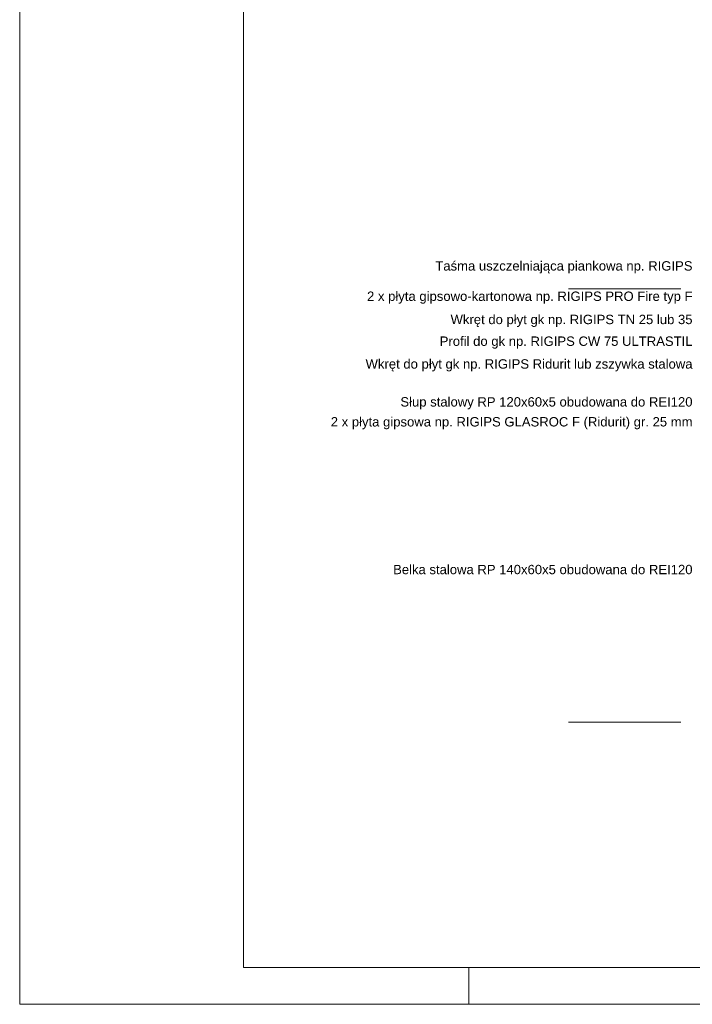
# Paper-space layout 'AD-01 DETAL MONTAŻU BRAMY' of a CAD drawing. Header units: millimetres. Extents: x 0 to 420, y 0 to 297.
# Tile 1 of 16: x 0 to 90, y 0 to 131. Entities that reach past the tile are written whole.
import ezdxf
from ezdxf.xclip import XClip

# ---------------------------------------------------------------- set-up
doc = ezdxf.new("R2010")
doc.units = ezdxf.units.MM
doc.header["$MEASUREMENT"] = 0
doc.header["$XCLIPFRAME"] = 0
doc.linetypes.add('LINIE_3', pattern=[25, 15, -10])
for name, color, linetype, lineweight in [('0_Nr_pióra__1', 7, 'Continuous', 20), ('A_Arkusz_Nr_pióra__1', 7, 'Continuous', 20), ('A_strop_Nr_pióra__1', 7, 'Continuous', 20)]:
    doc.layers.add(name, color=color, linetype=linetype, lineweight=lineweight)
doc.layers.add('A_Arkusz_Nr_pióra__237', color=7, linetype='Continuous', lineweight=5, true_color=0x343434)
doc.layers.add('A_podrys', color=7, linetype='Continuous')
doc.styles.add('STYL_AUTOMATYCZNY_1', font='arial.ttf')

# ---------------------------------------------------------------- blocks, each defined once
blk = doc.blocks.new('Rysunek_5_5', base_point=(-17681.2, -4386.87))
at = {"layer": 'A_strop_Nr_pióra__1', "color": 7, "linetype": 'LINIE_3', "lineweight": 20}
for p, q in [((73.3, 95.51), (156.51, 95.51)), ((73.3, 37.64), (156.51, 37.64))]:
    blk.add_line(p, q, dxfattribs=at)
at = {"layer": '0_Nr_pióra__1', "color": 7, "linetype": 'Continuous', "lineweight": 20, "char_height": 1.25, "attachment_point": 6, "style": 'STYL_AUTOMATYCZNY_1'}
for s, insert in [('\\A1;{\\pqr;\\fArial|b0|i0|c238|p0;\\W1.000000;Taśma uszczelniająca piankowa np. RIGIPS}', (89.87, 98.38)), ('\\A1;{\\pqr;\\fArial|b0|i0|c238|p0;\\W1.000000;Taśma uszczelniająca piankowa np. RIGIPS}', (89.87, 98.38)), ('\\A1;{\\pqr;\\fArial|b0|i0|c238|p0;\\W1.000000;2 x płyta gipsowo-kartonowa np. RIGIPS PRO Fire typ F}', (89.87, 94.33)), ('\\A1;{\\pqr;\\fArial|b0|i0|c238|p0;\\W1.000000;Wkręt do płyt gk np. RIGIPS TN 25 lub 35}', (89.87, 91.23)), ('\\A1;{\\pqr;\\fArial|b0|i0|c238|p0;\\W1.000000;Profil do gk np. RIGIPS CW 75 ULTRASTIL}', (89.87, 88.33)), ('\\A1;{\\pqr;\\fArial|b0|i0|c238|p0;\\W1.000000;Wkręt do płyt gk np. RIGIPS Ridurit lub zszywka stalowa}', (89.87, 85.29)), ('\\A1;{\\pqr;\\fArial|b0|i0|c238|p0;\\W1.000000;Słup stalowy RP 120x60x5 obudowana do REI120}', (89.87, 80.23)), ('\\A1;{\\pqr;\\fArial|b0|i0|c238|p0;\\W1.000000;2 x płyta gipsowa np. RIGIPS GLASROC F (Ridurit) gr. 25 mm}', (89.87, 77.57)), ('\\A1;{\\pqr;\\fArial|b0|i0|c238|p0;\\W1.000000;Belka stalowa RP 140x60x5 obudowana do REI120}', (89.87, 58.03))]:
    blk.add_mtext(s, dxfattribs=dict(at, insert=insert))

psp = doc.layouts.new('AD-01 DETAL MONTAŻU BRAMY')

# ---------------------------------------------------------------- linework, layer by layer
at = {"layer": 'A_Arkusz_Nr_pióra__1', "color": 7, "linetype": 'Continuous', "lineweight": 20}
for p in [(29.9, 292.1), (415.1, 4.9)]:
    psp.add_line(p, (29.9, 4.9), dxfattribs=at)
at = {"layer": 'A_Arkusz_Nr_pióra__1', "color": 7, "linetype": 'Continuous', "lineweight": 20, "flags": 128}
psp.add_lwpolyline([(0, 297), (420, 297), (420, 0), (0, 0)], close=True, dxfattribs=at)
at = {"layer": 'A_Arkusz_Nr_pióra__237', "color": 250, "linetype": 'Continuous', "lineweight": 5, "true_color": 0x343434}
psp.add_line((60, 0), (60, 4.9), dxfattribs=at)

# ---------------------------------------------------------------- block references
at = {"layer": 'A_podrys', "color": 37, "linetype": 'Continuous', "lineweight": 5, "true_color": 0x656532}
ref = psp.add_blockref('Rysunek_5_5', (-17681.2, -4386.87), dxfattribs=at)
XClip(ref).set_block_clipping_path([(35.5869741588, 17.3259191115), (166.949039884, 125.4616485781)])

doc.saveas('drawing.dxf')
